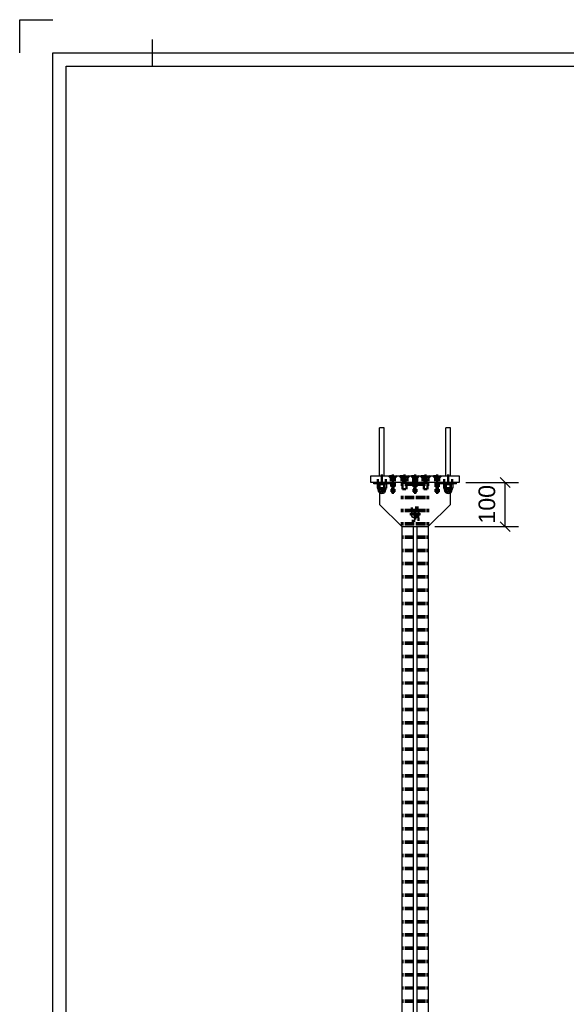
# Model space of a CAD drawing. Header units: millimetres. Extents: x -306 to 114, y -179 to 118.
# Tile 14 of 26: x -306 to -224, y -31 to 118. Entities that reach past the tile are written whole.
import ezdxf

# ---------------------------------------------------------------- set-up
doc = ezdxf.new("R2010")
doc.units = ezdxf.units.MM
doc.linetypes.add('DOT', pattern=[2, 0.5, -1.5])
doc.linetypes.add('STRICHPUNKT2', pattern=[18.5, 10, -4, 0.5, -4])
doc.layers.get('0').update_dxf_attribs({"linetype": 'CONTINUOUS'})
doc.layers.add('DIM49', color=4, linetype='CONTINUOUS')
doc.layers.add('TXT_DIM49', color=2, linetype='CONTINUOUS')
doc.layers.add('LE_ALL', color=7, linetype='CONTINUOUS', lineweight=50)
doc.styles.add('ARIAL', font='arial.ttf')

# ---------------------------------------------------------------- blocks, each defined once
blk = doc.blocks.new('DINA3_00002', base_point=(107.03, -172.31))
for p, q in [((-285.97, 110.69), (-285.97, 114.69)), ((-298.97, -172.31), (-298.97, 110.69)), ((-298.97, 110.69), (107.03, 110.69))]:
    blk.add_line(p, q)
for points in [[(-305.97, 112.69), (-305.97, 117.69), (-300.97, 117.69)], [(-300.97, -174.31), (-300.97, 112.69), (109.03, 112.69)]]:
    blk.add_lwpolyline(points)
blk = doc.blocks.new('_ZBL0003_00001')
blk.add_blockref('DINA3_00002', (107.03, -172.31))
blk = doc.blocks.new('Profiel 60x60_00805', base_point=(-248.23, 47.9))
for p, q in [((-248.36, 41.23), (-248.36, -63.1)), ((-244.36, 41.23), (-244.36, -145.43))]:
    blk.add_line(p, q)
for points in [[(-246.65, 41.23), (-246.65, -63.1)], [(-246.08, 41.23), (-246.08, -63.1)]]:
    blk.add_lwpolyline(points)
at = {"layer": 'LE_ALL', "color": 3, "linetype": 'DOT'}
for p, q in [((-248.23, 47.9), (-248.23, -152.1)), ((-248.23, 47.9), (-248.23, -152.1)), ((-247.76, 47.9), (-247.76, -152.1)), ((-247.69, 47.9), (-247.69, -152.1)), ((-247.66, 47.9), (-247.66, -152.1)), ((-247.63, 47.9), (-247.63, -152.1)), ((-247.58, 47.9), (-247.58, -152.1)), ((-247.56, 47.9), (-247.56, -152.1)), ((-247.52, 47.9), (-247.52, -152.1)), ((-247.52, 47.9), (-247.52, -152.1)), ((-247.5, 47.9), (-247.5, -152.1)), ((-247.48, 47.9), (-247.48, -152.1)), ((-247.44, 47.9), (-247.44, -152.1)), ((-247.36, 47.9), (-247.36, -152.1)), ((-247.03, 47.9), (-247.03, -152.1)), ((-246.9, 47.9), (-246.9, -152.1)), ((-245.83, 47.9), (-245.83, -152.1)), ((-245.7, 47.9), (-245.7, -152.1)), ((-245.37, 47.9), (-245.37, -152.1)), ((-245.29, 47.9), (-245.29, -152.1)), ((-245.25, 47.9), (-245.25, -152.1)), ((-245.23, 47.9), (-245.23, -152.1)), ((-245.21, 47.9), (-245.21, -152.1)), ((-245.2, 47.9), (-245.2, -152.1)), ((-245.16, 47.9), (-245.16, -152.1)), ((-245.15, 47.9), (-245.15, -152.1)), ((-245.1, 47.9), (-245.1, -152.1)), ((-245.06, 47.9), (-245.06, -152.1)), ((-245.04, 47.9), (-245.04, -152.1)), ((-244.96, 47.9), (-244.96, -152.1)), ((-244.5, 47.9), (-244.5, -152.1)), ((-244.5, 47.9), (-244.5, -152.1))]:
    blk.add_line(p, q, dxfattribs=at)
for points in [[(-248.36, 47.9), (-248.36, 41.23)], [(-246.65, 47.9), (-246.65, 41.23)], [(-246.08, 47.9), (-246.08, 41.23)], [(-244.36, 47.9), (-244.36, 41.23)]]:
    blk.add_lwpolyline(points, dxfattribs=at)
blk = doc.blocks.new('Profiel 60x60_00804')
blk.add_blockref('Profiel 60x60_00805', (-248.23, 47.9))
blk = doc.blocks.new('Brede Strip 15x200_00843', base_point=(-248.41, 48.61))
blk.add_lwpolyline([(-239.7, 47.9), (-253.03, 47.9), (-253.03, 48.9), (-239.7, 48.9)], close=True)
at = {"layer": 'LE_ALL', "color": 3, "linetype": 'DOT'}
for p, q in [((-251.96, 47.9), (-251.96, 48.9)), ((-250.76, 47.9), (-250.76, 48.9)), ((-250.31, 48.9), (-250, 48.59)), ((-250, 48.59), (-249.4, 48.59)), ((-250, 48.59), (-250, 47.9)), ((-248.7, 48.9), (-248.41, 48.61)), ((-248.41, 48.61), (-247.48, 48.61)), ((-248.41, 48.61), (-248.41, 47.9)), ((-246.97, 48.9), (-246.66, 48.59)), ((-246.66, 48.59), (-246.06, 48.59)), ((-246.66, 48.59), (-246.66, 47.9)), ((-246.63, 48.57), (-246.63, 48.9)), ((-246.63, 47.9), (-246.63, 48.32)), ((-246.1, 48.57), (-246.1, 48.9)), ((-246.1, 47.9), (-246.1, 48.32)), ((-245.54, 48.9), (-245.25, 48.61)), ((-245.25, 48.61), (-244.31, 48.61)), ((-245.25, 48.61), (-245.25, 47.9)), ((-243.64, 48.9), (-243.33, 48.59)), ((-243.33, 48.59), (-242.73, 48.59)), ((-243.33, 48.59), (-243.33, 47.9)), ((-241.96, 47.9), (-241.96, 48.9)), ((-240.76, 47.9), (-240.76, 48.9))]:
    blk.add_line(p, q, dxfattribs=at)
for points in [[(-249.09, 48.9), (-249.4, 48.59), (-249.4, 47.9)], [(-247.19, 48.9), (-247.48, 48.61), (-247.48, 47.9)], [(-245.76, 48.9), (-246.06, 48.59), (-246.06, 47.9)], [(-244.02, 48.9), (-244.31, 48.61), (-244.31, 47.9)], [(-242.42, 48.9), (-242.73, 48.59), (-242.73, 47.9)]]:
    blk.add_lwpolyline(points, dxfattribs=at)
blk = doc.blocks.new('_00845', base_point=(-249.7, 49.1))
at = {"layer": 'LE_ALL', "color": 1, "linetype": 'STRICHPUNKT2'}
for p, q in [((-251.36, 47.7), (-251.36, 49.1)), ((-251.36, 47.7), (-251.36, 49.1)), ((-249.7, 49.1), (-249.7, 47.7)), ((-249.7, 49.1), (-249.7, 47.7)), ((-247.95, 49.1), (-247.95, 47.7)), ((-247.95, 49.1), (-247.95, 47.7)), ((-246.36, 49.1), (-246.36, 47.7)), ((-246.36, 49.1), (-246.36, 47.7)), ((-246.36, 47.77), (-246.36, 49.03)), ((-244.78, 49.1), (-244.78, 47.7)), ((-244.78, 49.1), (-244.78, 47.7)), ((-243.03, 49.1), (-243.03, 47.7)), ((-243.03, 49.1), (-243.03, 47.7)), ((-241.36, 47.7), (-241.36, 49.1)), ((-241.36, 47.7), (-241.36, 49.1))]:
    blk.add_line(p, q, dxfattribs=at)
blk = doc.blocks.new('_00844')
blk.add_blockref('_00845', (-249.7, 49.1))
blk = doc.blocks.new('Brede Strip 15x200_00842')
for name, p in [('_00844', (0, 0)), ('Brede Strip 15x200_00843', (-248.41, 48.61))]:
    blk.add_blockref(name, p)
blk = doc.blocks.new('Carrosseriering M12 (ISO 7093 _ DIN 9021)_00849', base_point=(-240.93, 47.9))
for p, q in [((-240.13, 47.9), (-242.6, 47.9)), ((-242.6, 47.68), (-242.6, 47.9)), ((-240.13, 47.68), (-242.6, 47.68)), ((-240.13, 47.68), (-240.13, 47.9))]:
    blk.add_line(p, q)
at = {"layer": 'LE_ALL', "color": 3, "linetype": 'DOT'}
for p, q in [((-241.8, 47.9), (-241.8, 47.68)), ((-240.93, 47.9), (-240.93, 47.68))]:
    blk.add_line(p, q, dxfattribs=at)
blk = doc.blocks.new('Carrosseriering M12 (ISO 7093 _ DIN 9021)_00848')
blk.add_blockref('Carrosseriering M12 (ISO 7093 _ DIN 9021)_00849', (-240.93, 47.9))
blk = doc.blocks.new('Hoge dopmoer (DIN 1587)-M12_00851', base_point=(-240.96, 46.98))
for p, q in [((-241.36, 47.68), (-240.84, 47.68)), ((-240.84, 47.68), (-241.02, 47.66)), ((-241.02, 47.66), (-241.02, 47.04)), ((-240.67, 47.66), (-240.84, 47.68)), ((-240.84, 47.68), (-240.76, 47.68)), ((-240.67, 47.66), (-240.76, 47.68)), ((-240.67, 47.66), (-240.67, 47.04)), ((-242.06, 47.04), (-241.96, 47.01)), ((-242.06, 47.04), (-241.88, 47.01)), ((-241.88, 47.01), (-241.96, 47.01)), ((-241.96, 47.01), (-241.96, 46.81)), ((-241.88, 47.01), (-241.71, 47.04)), ((-241.36, 47.01), (-241.88, 47.01)), ((-240.84, 47.01), (-241.36, 47.01)), ((-241.02, 47.04), (-240.84, 47.01)), ((-240.84, 47.01), (-240.67, 47.04)), ((-240.76, 47.01), (-240.84, 47.01)), ((-240.67, 47.04), (-240.76, 47.01))]:
    blk.add_line(p, q)
for points in [[(-241.88, 47.68), (-242.06, 47.66), (-242.06, 47.04)], [(-242.06, 47.66), (-241.96, 47.68), (-241.88, 47.68)], [(-241.71, 47.66), (-241.88, 47.68), (-241.36, 47.68)], [(-241.02, 47.66), (-241.36, 47.68), (-241.71, 47.66), (-241.71, 47.04), (-241.36, 47.01), (-241.02, 47.04)], [(-240.76, 47.01), (-240.76, 46.81), (-241.96, 46.81)]]:
    blk.add_lwpolyline(points)
blk.add_arc((-241.36, 46.81), 0.6, -180, 0)
at = {"layer": 'LE_ALL', "color": 3, "linetype": 'DOT'}
for p, q in [((-241.76, 47.68), (-241.76, 46.98)), ((-240.96, 47.68), (-240.96, 46.98)), ((-240.96, 46.98), (-241.77, 46.98)), ((-241.77, 46.61), (-241.77, 46.98)), ((-240.96, 46.61), (-241.77, 46.61)), ((-241.7, 46.61), (-241.36, 46.41)), ((-241.02, 46.61), (-241.36, 46.41)), ((-240.96, 46.61), (-240.96, 46.98))]:
    blk.add_line(p, q, dxfattribs=at)
blk = doc.blocks.new('GEWINDE_00853', base_point=(-240.96, 46.98))
at = {"layer": 'LE_ALL', "color": 3, "linetype": 'DOT'}
for p, q in [((-241.76, 47.68), (-241.7, 47.65)), ((-241.76, 47.68), (-241.76, 46.98)), ((-241.7, 47.65), (-241.7, 47.04)), ((-241.7, 47.65), (-241.02, 47.65)), ((-240.96, 47.68), (-241.02, 47.65)), ((-241.02, 47.65), (-241.02, 47.04)), ((-240.96, 47.68), (-240.96, 46.98)), ((-241.76, 46.98), (-241.7, 47.04)), ((-241.02, 47.04), (-241.7, 47.04)), ((-240.96, 46.98), (-241.02, 47.04))]:
    blk.add_line(p, q, dxfattribs=at)
blk = doc.blocks.new('GEWINDE_00852')
blk.add_blockref('GEWINDE_00853', (-240.96, 46.98))
blk = doc.blocks.new('Hoge dopmoer (DIN 1587)-M12_00850')
for name, p in [('Hoge dopmoer (DIN 1587)-M12_00851', (-240.96, 46.98)), ('GEWINDE_00852', (0, 0))]:
    blk.add_blockref(name, p)
blk = doc.blocks.new('Draadstang-M12x140_00855', base_point=(-241.02, 56.15))
for p, q in [((-241.02, 56.15), (-241.7, 56.15)), ((-241.7, 48.9), (-241.7, 56.15)), ((-241.02, 48.9), (-241.02, 56.15))]:
    blk.add_line(p, q)
at = {"layer": 'LE_ALL', "color": 3, "linetype": 'DOT'}
for p, q in [((-241.7, 46.81), (-241.7, 48.9)), ((-241.02, 46.81), (-241.02, 48.9))]:
    blk.add_line(p, q, dxfattribs=at)
blk = doc.blocks.new('Draadstang-M12x140_00854')
blk.add_blockref('Draadstang-M12x140_00855', (-241.02, 56.15))
blk = doc.blocks.new('Montage_00847')
for name in ['Draadstang-M12x140_00854', 'Carrosseriering M12 (ISO 7093 _ DIN 9021)_00848', 'Hoge dopmoer (DIN 1587)-M12_00850']:
    blk.add_blockref(name, (0, 0))
blk = doc.blocks.new('Carrosseriering M12 (ISO 7093 _ DIN 9021)_00858', base_point=(-250.93, 47.9))
for p, q in [((-250.13, 47.9), (-252.6, 47.9)), ((-252.6, 47.68), (-252.6, 47.9)), ((-250.13, 47.68), (-252.6, 47.68)), ((-250.13, 47.68), (-250.13, 47.9))]:
    blk.add_line(p, q)
at = {"layer": 'LE_ALL', "color": 3, "linetype": 'DOT'}
for p, q in [((-251.8, 47.9), (-251.8, 47.68)), ((-250.93, 47.9), (-250.93, 47.68))]:
    blk.add_line(p, q, dxfattribs=at)
blk = doc.blocks.new('Carrosseriering M12 (ISO 7093 _ DIN 9021)_00857')
blk.add_blockref('Carrosseriering M12 (ISO 7093 _ DIN 9021)_00858', (-250.93, 47.9))
blk = doc.blocks.new('Hoge dopmoer (DIN 1587)-M12_00860', base_point=(-250.96, 46.98))
for p, q in [((-251.36, 47.68), (-250.84, 47.68)), ((-250.84, 47.68), (-251.02, 47.66)), ((-251.02, 47.66), (-251.02, 47.04)), ((-250.67, 47.66), (-250.84, 47.68)), ((-250.84, 47.68), (-250.76, 47.68)), ((-250.67, 47.66), (-250.76, 47.68)), ((-250.67, 47.66), (-250.67, 47.04)), ((-252.06, 47.04), (-251.96, 47.01)), ((-252.06, 47.04), (-251.88, 47.01)), ((-251.88, 47.01), (-251.96, 47.01)), ((-251.96, 47.01), (-251.96, 46.81)), ((-251.88, 47.01), (-251.71, 47.04)), ((-251.36, 47.01), (-251.88, 47.01)), ((-250.84, 47.01), (-251.36, 47.01)), ((-251.02, 47.04), (-250.84, 47.01)), ((-250.84, 47.01), (-250.67, 47.04)), ((-250.76, 47.01), (-250.84, 47.01)), ((-250.67, 47.04), (-250.76, 47.01))]:
    blk.add_line(p, q)
for points in [[(-251.88, 47.68), (-252.06, 47.66), (-252.06, 47.04)], [(-252.06, 47.66), (-251.96, 47.68), (-251.88, 47.68)], [(-251.71, 47.66), (-251.88, 47.68), (-251.36, 47.68)], [(-251.02, 47.66), (-251.36, 47.68), (-251.71, 47.66), (-251.71, 47.04), (-251.36, 47.01), (-251.02, 47.04)], [(-250.76, 47.01), (-250.76, 46.81), (-251.96, 46.81)]]:
    blk.add_lwpolyline(points)
blk.add_arc((-251.36, 46.81), 0.6, -180, 0)
at = {"layer": 'LE_ALL', "color": 3, "linetype": 'DOT'}
for p, q in [((-251.76, 47.68), (-251.76, 46.98)), ((-250.96, 47.68), (-250.96, 46.98)), ((-250.96, 46.98), (-251.77, 46.98)), ((-251.77, 46.61), (-251.77, 46.98)), ((-250.96, 46.61), (-251.77, 46.61)), ((-251.7, 46.61), (-251.36, 46.41)), ((-251.02, 46.61), (-251.36, 46.41)), ((-250.96, 46.61), (-250.96, 46.98))]:
    blk.add_line(p, q, dxfattribs=at)
blk = doc.blocks.new('GEWINDE_00862', base_point=(-250.96, 46.98))
at = {"layer": 'LE_ALL', "color": 3, "linetype": 'DOT'}
for p, q in [((-251.76, 47.68), (-251.7, 47.65)), ((-251.76, 47.68), (-251.76, 46.98)), ((-251.7, 47.65), (-251.7, 47.04)), ((-251.7, 47.65), (-251.02, 47.65)), ((-250.96, 47.68), (-251.02, 47.65)), ((-251.02, 47.65), (-251.02, 47.04)), ((-250.96, 47.68), (-250.96, 46.98)), ((-251.76, 46.98), (-251.7, 47.04)), ((-251.02, 47.04), (-251.7, 47.04)), ((-250.96, 46.98), (-251.02, 47.04))]:
    blk.add_line(p, q, dxfattribs=at)
blk = doc.blocks.new('GEWINDE_00861')
blk.add_blockref('GEWINDE_00862', (-250.96, 46.98))
blk = doc.blocks.new('Hoge dopmoer (DIN 1587)-M12_00859')
for name, p in [('Hoge dopmoer (DIN 1587)-M12_00860', (-250.96, 46.98)), ('GEWINDE_00861', (0, 0))]:
    blk.add_blockref(name, p)
blk = doc.blocks.new('Draadstang-M12x140_00864', base_point=(-251.02, 56.15))
for p, q in [((-251.02, 56.15), (-251.7, 56.15)), ((-251.7, 48.9), (-251.7, 56.15)), ((-251.02, 48.9), (-251.02, 56.15))]:
    blk.add_line(p, q)
at = {"layer": 'LE_ALL', "color": 3, "linetype": 'DOT'}
for p, q in [((-251.7, 46.81), (-251.7, 48.9)), ((-251.02, 46.81), (-251.02, 48.9))]:
    blk.add_line(p, q, dxfattribs=at)
blk = doc.blocks.new('Draadstang-M12x140_00863')
blk.add_blockref('Draadstang-M12x140_00864', (-251.02, 56.15))
blk = doc.blocks.new('Montage_00856')
for name in ['Draadstang-M12x140_00863', 'Carrosseriering M12 (ISO 7093 _ DIN 9021)_00857', 'Hoge dopmoer (DIN 1587)-M12_00859']:
    blk.add_blockref(name, (0, 0))
blk = doc.blocks.new('Montage voetplaat_00846')
for name in ['Montage_00856', 'Montage_00847']:
    blk.add_blockref(name, (0, 0))
blk = doc.blocks.new('Verzonken kopbout (DIN 7991_ISO 10642)-M10x30_00869', base_point=(-247.66, 48.19))
at = {"layer": 'LE_ALL', "color": 3, "linetype": 'DOT'}
for p, q in [((-248.61, 48.82), (-248.61, 48.9)), ((-248.61, 48.82), (-247.28, 48.82)), ((-248.28, 48.19), (-248.28, 48.49)), ((-248.28, 48.19), (-247.61, 48.19)), ((-247.66, 48.19), (-248.23, 48.19)), ((-248.23, 46.9), (-248.23, 48.19)), ((-248.15, 48.66), (-248.15, 48.9)), ((-247.95, 48.66), (-247.95, 48.9)), ((-247.75, 48.66), (-247.75, 48.9)), ((-247.66, 46.9), (-247.66, 48.19)), ((-247.28, 48.82), (-247.61, 48.49)), ((-247.61, 48.19), (-247.61, 48.49)), ((-247.28, 48.82), (-247.28, 48.9)), ((-248.23, 46.9), (-247.66, 46.9))]:
    blk.add_line(p, q, dxfattribs=at)
for points in [[(-248.61, 48.82), (-248.28, 48.49), (-247.61, 48.49)], [(-248.15, 48.66), (-247.95, 48.66), (-247.75, 48.66)]]:
    blk.add_lwpolyline(points, dxfattribs=at)
blk = doc.blocks.new('Verzonken kopbout (DIN 7991_ISO 10642)-M10x30_00868')
blk.add_blockref('Verzonken kopbout (DIN 7991_ISO 10642)-M10x30_00869', (-247.66, 48.19))
blk = doc.blocks.new('Verzonken kopbout (DIN 7991_ISO 10642)-M10x30_00873', base_point=(-244.5, 48.19))
at = {"layer": 'LE_ALL', "color": 3, "linetype": 'DOT'}
for p, q in [((-245.45, 48.82), (-245.45, 48.9)), ((-245.45, 48.82), (-244.11, 48.82)), ((-245.11, 48.19), (-245.11, 48.49)), ((-245.11, 48.19), (-244.45, 48.19)), ((-244.5, 48.19), (-245.06, 48.19)), ((-245.06, 46.9), (-245.06, 48.19)), ((-244.98, 48.66), (-244.98, 48.9)), ((-244.78, 48.66), (-244.78, 48.9)), ((-244.58, 48.66), (-244.58, 48.9)), ((-244.5, 46.9), (-244.5, 48.19)), ((-244.11, 48.82), (-244.45, 48.49)), ((-244.45, 48.19), (-244.45, 48.49)), ((-244.11, 48.82), (-244.11, 48.9)), ((-245.06, 46.9), (-244.5, 46.9))]:
    blk.add_line(p, q, dxfattribs=at)
for points in [[(-245.45, 48.82), (-245.11, 48.49), (-244.45, 48.49)], [(-244.98, 48.66), (-244.78, 48.66), (-244.58, 48.66)]]:
    blk.add_lwpolyline(points, dxfattribs=at)
blk = doc.blocks.new('Verzonken kopbout (DIN 7991_ISO 10642)-M10x30_00872')
blk.add_blockref('Verzonken kopbout (DIN 7991_ISO 10642)-M10x30_00873', (-244.5, 48.19))
blk = doc.blocks.new('Montage voetplaat_00865')
for name in ['Verzonken kopbout (DIN 7991_ISO 10642)-M10x30_00868', 'Verzonken kopbout (DIN 7991_ISO 10642)-M10x30_00872']:
    blk.add_blockref(name, (0, 0))
blk = doc.blocks.new('Voetplaat + montage_00841')
for name in ['Montage voetplaat_00846', 'Brede Strip 15x200_00842', 'Montage voetplaat_00865']:
    blk.add_blockref(name, (0, 0))
blk = doc.blocks.new('_00918', base_point=(-246.36, 43.1))
at = {"layer": 'LE_ALL', "color": 1, "linetype": 'STRICHPUNKT2'}
for p, q in [((-249.7, 48.03), (-249.7, 46.2)), ((-246.36, 48.03), (-246.36, 46.2)), ((-243.03, 48.03), (-243.03, 46.2)), ((-246.36, 43.1), (-247.17, 43.1)), ((-246.36, 43.1), (-246.86, 43.1)), ((-246.36, 43.1), (-246.36, 43.91)), ((-246.36, 43.1), (-246.36, 43.6)), ((-246.36, 43.1), (-246.36, 42.29)), ((-246.36, 43.1), (-245.56, 43.1)), ((-246.36, 43.1), (-246.36, 42.6)), ((-246.36, 43.1), (-245.86, 43.1))]:
    blk.add_line(p, q, dxfattribs=at)
blk = doc.blocks.new('_00917')
blk.add_blockref('_00918', (-246.36, 43.1))
blk = doc.blocks.new('Plaatwerk D_ 12_00915')
blk.add_blockref('_00917', (0, 0))
blk = doc.blocks.new('_D16', base_point=(-234.29, 41.69))
at = {"layer": 'DIM49', "color": 1}
for p, q in [((-238.7, 47.9), (-230.79, 47.9)), ((-232.04, 47.15), (-233.54, 48.65)), ((-232.79, 41.23), (-232.79, 47.9)), ((-233.54, 41.98), (-232.04, 40.48)), ((-243.36, 41.23), (-230.79, 41.23))]:
    blk.add_line(p, q, dxfattribs=at)
at = {"layer": 'TXT_DIM49', "style": 'ARIAL'}
blk.add_text('100', height=2.5, rotation=90.0002, dxfattribs=at).set_placement((-234.29, 41.69))
blk = doc.blocks.new('Plaatwerk D_ 12_00920', base_point=(-243.3, 46.9))
for p, q in [((-242.6, 47.9), (-250.13, 47.9)), ((-251.7, 46.32), (-251.7, 44.57)), ((-241.03, 44.57), (-241.03, 46.32))]:
    blk.add_line(p, q)
blk.add_lwpolyline([(-251.7, 44.57), (-248.36, 41.23), (-244.36, 41.23), (-241.03, 44.57)])
blk.add_circle((-246.36, 43.1), 0.608)
at = {"layer": 'LE_ALL', "color": 3, "linetype": 'DOT'}
for p, q in [((-251.7, 47.9), (-251.7, 46.32)), ((-249.96, 47.9), (-249.96, 46.9)), ((-249.43, 47.9), (-249.43, 46.9)), ((-246.63, 47.9), (-246.63, 46.9)), ((-246.1, 47.9), (-246.1, 46.9)), ((-243.3, 47.9), (-243.3, 46.9)), ((-242.76, 47.9), (-242.76, 46.9)), ((-241.03, 46.32), (-241.03, 47.9)), ((-249.96, 46.9), (-249.43, 46.9)), ((-249.47, 46.49), (-249.92, 46.49)), ((-249.47, 46.49), (-249.7, 46.36)), ((-249.47, 46.9), (-249.47, 46.49)), ((-246.63, 46.9), (-246.1, 46.9)), ((-246.14, 46.49), (-246.59, 46.49)), ((-246.14, 46.49), (-246.36, 46.36)), ((-246.14, 46.9), (-246.14, 46.49)), ((-243.3, 46.9), (-242.76, 46.9)), ((-242.8, 46.49), (-243.26, 46.49)), ((-242.8, 46.49), (-243.03, 46.36)), ((-242.8, 46.9), (-242.8, 46.49))]:
    blk.add_line(p, q, dxfattribs=at)
for points in [[(-249.92, 46.9), (-249.92, 46.49), (-249.7, 46.36)], [(-246.59, 46.9), (-246.59, 46.49), (-246.36, 46.36)], [(-243.26, 46.9), (-243.26, 46.49), (-243.03, 46.36)]]:
    blk.add_lwpolyline(points, dxfattribs=at)
blk.add_circle((-246.36, 43.1), 0.3, dxfattribs=at)
blk.add_blockref('_D16', (-234.29, 41.69))
blk = doc.blocks.new('_00922', base_point=(-246.36, 43.1))
at = {"layer": 'LE_ALL', "color": 1, "linetype": 'STRICHPUNKT2'}
for p, q in [((-249.7, 48.03), (-249.7, 46.2)), ((-246.36, 48.03), (-246.36, 46.2)), ((-243.03, 48.03), (-243.03, 46.2)), ((-246.36, 43.1), (-247.17, 43.1)), ((-246.36, 43.1), (-246.86, 43.1)), ((-246.36, 43.1), (-246.36, 43.91)), ((-246.36, 43.1), (-246.36, 43.6)), ((-246.36, 43.1), (-246.36, 42.29)), ((-246.36, 43.1), (-245.56, 43.1)), ((-246.36, 43.1), (-246.36, 42.6)), ((-246.36, 43.1), (-245.86, 43.1))]:
    blk.add_line(p, q, dxfattribs=at)
blk = doc.blocks.new('_00921')
blk.add_blockref('_00922', (-246.36, 43.1))
blk = doc.blocks.new('DIN 76-M8_00924', base_point=(-249.92, 47.9))
at = {"layer": 'LE_ALL', "color": 3, "linetype": 'DOT'}
for p, q in [((-249.96, 47.9), (-249.96, 46.9)), ((-249.92, 47.9), (-249.92, 46.9)), ((-249.47, 47.9), (-249.47, 46.9)), ((-249.43, 47.9), (-249.43, 46.9)), ((-246.63, 47.9), (-246.63, 46.9)), ((-246.59, 47.9), (-246.59, 46.9)), ((-246.14, 47.9), (-246.14, 46.9)), ((-246.1, 47.9), (-246.1, 46.9)), ((-243.3, 47.9), (-243.3, 46.9)), ((-243.26, 47.9), (-243.26, 46.9)), ((-242.8, 47.9), (-242.8, 46.9)), ((-242.76, 47.9), (-242.76, 46.9)), ((-249.96, 46.9), (-249.43, 46.9)), ((-246.63, 46.9), (-246.1, 46.9)), ((-243.3, 46.9), (-242.76, 46.9))]:
    blk.add_line(p, q, dxfattribs=at)
blk = doc.blocks.new('DIN 76-M8_00923')
blk.add_blockref('DIN 76-M8_00924', (-249.92, 47.9))
blk = doc.blocks.new('Plaatwerk D_ 12_00919')
for name, p in [('Plaatwerk D_ 12_00920', (-243.3, 46.9)), ('DIN 76-M8_00923', (0, 0)), ('_00921', (0, 0))]:
    blk.add_blockref(name, p)
blk = doc.blocks.new('Verzonken kopbout (DIN 7991_ISO 10642)-M8x25_00934', base_point=(-242.8, 48.32))
at = {"layer": 'LE_ALL', "color": 3, "linetype": 'DOT'}
for p, q in [((-243.56, 48.84), (-243.56, 48.9)), ((-243.56, 48.84), (-242.5, 48.84)), ((-243.3, 48.32), (-243.3, 48.57)), ((-243.3, 48.32), (-242.76, 48.32)), ((-242.8, 48.32), (-243.26, 48.32)), ((-243.26, 47.23), (-243.26, 48.32)), ((-243.22, 48.7), (-243.22, 48.9)), ((-243.13, 48.7), (-243.13, 48.9)), ((-242.93, 48.7), (-242.93, 48.9)), ((-242.84, 48.7), (-242.84, 48.9)), ((-242.8, 47.23), (-242.8, 48.32)), ((-242.5, 48.84), (-242.76, 48.57)), ((-242.76, 48.32), (-242.76, 48.57)), ((-242.5, 48.84), (-242.5, 48.9)), ((-243.26, 47.23), (-242.8, 47.23))]:
    blk.add_line(p, q, dxfattribs=at)
for points in [[(-243.56, 48.84), (-243.3, 48.57), (-242.76, 48.57)], [(-243.22, 48.7), (-243.13, 48.7), (-242.93, 48.7), (-242.84, 48.7)]]:
    blk.add_lwpolyline(points, dxfattribs=at)
blk = doc.blocks.new('Verzonken kopbout (DIN 7991_ISO 10642)-M8x25_00933')
blk.add_blockref('Verzonken kopbout (DIN 7991_ISO 10642)-M8x25_00934', (-242.8, 48.32))
blk = doc.blocks.new('Verzonken kopbout (DIN 7991_ISO 10642)-M8x25_00936', base_point=(-246.14, 48.32))
at = {"layer": 'LE_ALL', "color": 3, "linetype": 'DOT'}
for p, q in [((-246.9, 48.84), (-246.9, 48.9)), ((-246.9, 48.84), (-245.83, 48.84)), ((-246.63, 48.32), (-246.63, 48.57)), ((-246.63, 48.32), (-246.1, 48.32)), ((-246.14, 48.32), (-246.59, 48.32)), ((-246.59, 47.23), (-246.59, 48.32)), ((-246.56, 48.7), (-246.56, 48.9)), ((-246.46, 48.7), (-246.46, 48.9)), ((-246.27, 48.7), (-246.27, 48.9)), ((-246.17, 48.7), (-246.17, 48.9)), ((-246.14, 47.23), (-246.14, 48.32)), ((-245.83, 48.84), (-246.1, 48.57)), ((-246.1, 48.32), (-246.1, 48.57)), ((-245.83, 48.84), (-245.83, 48.9)), ((-246.59, 47.23), (-246.14, 47.23))]:
    blk.add_line(p, q, dxfattribs=at)
for points in [[(-246.9, 48.84), (-246.63, 48.57), (-246.1, 48.57)], [(-246.56, 48.7), (-246.46, 48.7), (-246.27, 48.7), (-246.17, 48.7)]]:
    blk.add_lwpolyline(points, dxfattribs=at)
blk = doc.blocks.new('Verzonken kopbout (DIN 7991_ISO 10642)-M8x25_00935')
blk.add_blockref('Verzonken kopbout (DIN 7991_ISO 10642)-M8x25_00936', (-246.14, 48.32))
blk = doc.blocks.new('Verzonken kopbout (DIN 7991_ISO 10642)-M8x25_00938', base_point=(-249.47, 48.32))
at = {"layer": 'LE_ALL', "color": 3, "linetype": 'DOT'}
for p, q in [((-250.23, 48.84), (-250.23, 48.9)), ((-250.23, 48.84), (-249.16, 48.84)), ((-249.96, 48.32), (-249.96, 48.57)), ((-249.96, 48.32), (-249.43, 48.32)), ((-249.47, 48.32), (-249.92, 48.32)), ((-249.92, 47.23), (-249.92, 48.32)), ((-249.89, 48.7), (-249.89, 48.9)), ((-249.79, 48.7), (-249.79, 48.9)), ((-249.6, 48.7), (-249.6, 48.9)), ((-249.5, 48.7), (-249.5, 48.9)), ((-249.47, 47.23), (-249.47, 48.32)), ((-249.16, 48.84), (-249.43, 48.57)), ((-249.43, 48.32), (-249.43, 48.57)), ((-249.16, 48.84), (-249.16, 48.9)), ((-249.92, 47.23), (-249.47, 47.23))]:
    blk.add_line(p, q, dxfattribs=at)
for points in [[(-250.23, 48.84), (-249.96, 48.57), (-249.43, 48.57)], [(-249.89, 48.7), (-249.79, 48.7), (-249.6, 48.7), (-249.5, 48.7)]]:
    blk.add_lwpolyline(points, dxfattribs=at)
blk = doc.blocks.new('Verzonken kopbout (DIN 7991_ISO 10642)-M8x25_00937')
blk.add_blockref('Verzonken kopbout (DIN 7991_ISO 10642)-M8x25_00938', (-249.47, 48.32))
blk = doc.blocks.new('Montage_00932')
for name in ['Verzonken kopbout (DIN 7991_ISO 10642)-M8x25_00937', 'Verzonken kopbout (DIN 7991_ISO 10642)-M8x25_00935', 'Verzonken kopbout (DIN 7991_ISO 10642)-M8x25_00933']:
    blk.add_blockref(name, (0, 0))
blk = doc.blocks.new('_00942', base_point=(-246.36, 43.1))
at = {"layer": 'LE_ALL', "color": 1, "linetype": 'STRICHPUNKT2'}
for q in [(-246.76, 43.1), (-246.76, 43.1), (-246.36, 43.5), (-246.36, 43.5), (-246.36, 42.7), (-245.96, 43.1), (-246.36, 42.7), (-245.96, 43.1)]:
    blk.add_line((-246.36, 43.1), q, dxfattribs=at)
blk = doc.blocks.new('_00941')
blk.add_blockref('_00942', (-246.36, 43.1))
blk = doc.blocks.new('1011 Moerblok M8_00940')
blk.add_blockref('_00941', (0, 0))
blk = doc.blocks.new('Verzonken kopbout (DIN 7991_ISO 10642)-M8x20_00944', base_point=(-246.53, 43))
at = {"layer": 'LE_ALL', "color": 3, "linetype": 'DOT'}
blk.add_lwpolyline([(-246.53, 43), (-246.53, 43.2), (-246.36, 43.29), (-246.2, 43.2), (-246.2, 43), (-246.36, 42.91)], close=True, dxfattribs=at)
blk = doc.blocks.new('Verzonken kopbout (DIN 7991_ISO 10642)-M8x20_00943')
blk.add_blockref('Verzonken kopbout (DIN 7991_ISO 10642)-M8x20_00944', (-246.53, 43))
blk = doc.blocks.new('Montage baluster_00939')
for name in ['1011 Moerblok M8_00940', 'Verzonken kopbout (DIN 7991_ISO 10642)-M8x20_00943']:
    blk.add_blockref(name, (0, 0))
blk = doc.blocks.new('1011 Moerblok M8_00947', base_point=(-246.86, 44.1))
at = {"layer": 'LE_ALL', "color": 3, "linetype": 'DOT'}
blk.add_lwpolyline([(-246.86, 44.1), (-246.86, 42.1), (-245.86, 42.1), (-245.86, 44.1)], close=True, dxfattribs=at)
blk = doc.blocks.new('_00949', base_point=(-246.36, 43.1))
at = {"layer": 'LE_ALL', "color": 1, "linetype": 'STRICHPUNKT2'}
for q in [(-246.76, 43.1), (-246.76, 43.1), (-246.36, 43.5), (-246.36, 43.5), (-246.36, 42.7), (-245.96, 43.1), (-246.36, 42.7), (-245.96, 43.1)]:
    blk.add_line((-246.36, 43.1), q, dxfattribs=at)
blk = doc.blocks.new('_00948')
blk.add_blockref('_00949', (-246.36, 43.1))
blk = doc.blocks.new('1011 Moerblok M8_00946')
for name, p in [('1011 Moerblok M8_00947', (-246.86, 44.1)), ('_00948', (0, 0))]:
    blk.add_blockref(name, p)
blk = doc.blocks.new('Verzonken kopbout (DIN 7991_ISO 10642)-M8x20_00951', base_point=(-246.14, 43.1))
blk.add_lwpolyline([(-246.2, 43), (-246.2, 43.2), (-246.36, 43.29), (-246.53, 43.2), (-246.53, 43), (-246.36, 42.91)], close=True)
blk.add_circle((-246.36, 43.1), 0.533)
at = {"layer": 'LE_ALL', "color": 3, "linetype": 'DOT'}
for radius in [0.267, 0.227]:
    blk.add_circle((-246.36, 43.1), radius, dxfattribs=at)
blk = doc.blocks.new('GEWINDE_00953', base_point=(-246.3, 43.32))
at = {"layer": 'LE_ALL', "color": 3, "linetype": 'DOT'}
blk.add_lwpolyline([(-246.3, 43.32, 0.06585), (-246.36, 43.33, 2.026238), (-246.14, 43.04)], format="xyb", dxfattribs=at)
blk = doc.blocks.new('GEWINDE_00952')
blk.add_blockref('GEWINDE_00953', (-246.3, 43.32))
blk = doc.blocks.new('Verzonken kopbout (DIN 7991_ISO 10642)-M8x20_00950')
for name, p in [('Verzonken kopbout (DIN 7991_ISO 10642)-M8x20_00951', (-246.14, 43.1)), ('GEWINDE_00952', (0, 0))]:
    blk.add_blockref(name, p)
blk = doc.blocks.new('Montage baluster_00945')
for name in ['Verzonken kopbout (DIN 7991_ISO 10642)-M8x20_00950', '1011 Moerblok M8_00946']:
    blk.add_blockref(name, (0, 0))
blk = doc.blocks.new('Schoren + montage_00914')
for name in ['Plaatwerk D_ 12_00919', 'Montage_00932', 'Plaatwerk D_ 12_00915', 'Montage baluster_00945', 'Montage baluster_00939']:
    blk.add_blockref(name, (0, 0))
blk = doc.blocks.new('Eind koker - ihw op maat maken_00803')
for name in ['Voetplaat + montage_00841', 'Schoren + montage_00914', 'Profiel 60x60_00804']:
    blk.add_blockref(name, (0, 0))
blk = doc.blocks.new('_A3D0203_00802')
blk.add_blockref('Eind koker - ihw op maat maken_00803', (0, 0))
blk = doc.blocks.new('_ANS0203_00801')
blk.add_blockref('_A3D0203_00802', (0, 0))

msp = doc.modelspace()

# ---------------------------------------------------------------- block references
for name in ['_ZBL0003_00001', '_ANS0203_00801']:
    msp.add_blockref(name, (0, 0))

doc.saveas('drawing.dxf')
